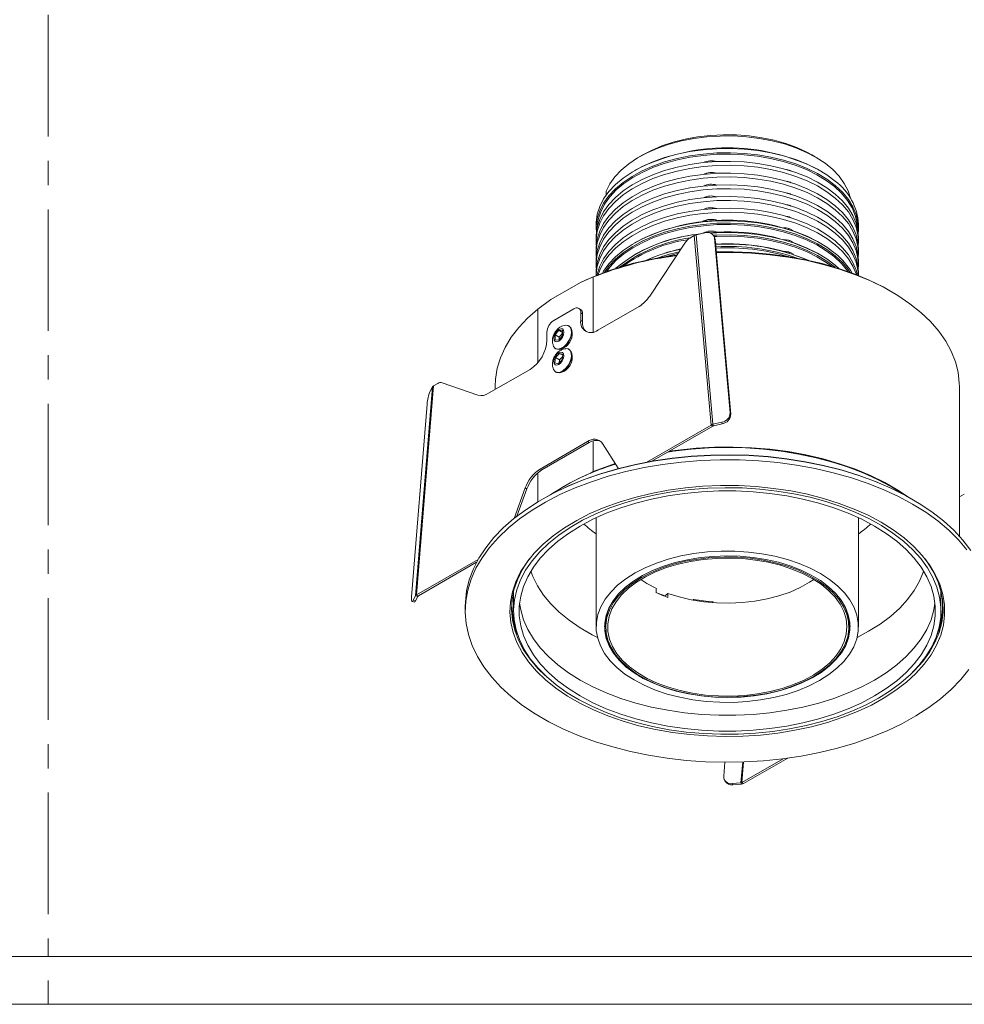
# Model space of a CAD drawing. Header units: millimetres. Extents: x 0 to 594, y 0 to 420.
# Tile 2 of 4: x 291 to 488, y 0 to 206. Entities that reach past the tile are written whole.
import ezdxf

# ---------------------------------------------------------------- set-up
doc = ezdxf.new("R2010")
doc.units = ezdxf.units.MM
doc.header["$LTSCALE"] = 2
doc.linetypes.add('CENTERX2', pattern=[20.32, 12.7, -2.54, 2.54, -2.54])
for name, color, linetype, lineweight in [('DGA-lighting', 7, 'Continuous', 0), ('DGA-quote', 251, 'Continuous', 0), ('DGA-txt', 7, 'Continuous', 0)]:
    doc.layers.add(name, color=color, linetype=linetype, lineweight=lineweight)

msp = doc.modelspace()

# ---------------------------------------------------------------- linework, layer by layer
at = {"layer": 'DGA-lighting', "linetype": 'Continuous'}
for p, q in [((421.24, 177.519), (420.533, 177.111)), ((457.309, 177.111), (456.601, 177.519)), ((419.684, 174.335), (419.543, 174.253)), ((434.258, 173.629), (434.544, 173.54)), ((458.299, 174.253), (458.157, 174.335)), ((434.258, 171.179), (434.544, 171.091)), ((451.936, 171.845), (451.987, 171.863)), ((413.585, 169.803), (413.585, 169.093)), ((413.611, 169.13), (413.611, 169.935)), ((451.936, 169.395), (451.987, 169.413)), ((434.258, 168.729), (434.544, 168.641)), ((451.936, 166.946), (451.987, 166.964)), ((434.258, 166.28), (434.544, 166.191)), ((411.521, 163.07), (411.521, 162.172)), ((436.75, 163.779), (436.903, 163.83)), ((451.936, 164.496), (451.987, 164.514)), ((466.321, 162.172), (466.321, 163.07)), ((431.991, 160.672), (431.073, 160.142)), ((431.991, 160.672), (435.527, 121.069)), ((432.393, 160.841), (434.216, 161.251)), ((435.929, 121.239), (432.393, 160.841)), ((434.258, 161.381), (434.515, 161.3)), ((436.75, 161.33), (436.903, 161.381)), ((451.722, 161.982), (451.987, 162.065)), ((411.521, 160.375), (411.521, 159.559)), ((419.684, 159.229), (419.543, 159.147)), ((422.707, 148.041), (430.19, 159.274)), ((436.317, 160.208), (436.187, 160.506)), ((436.28, 160.139), (439.539, 123.628)), ((436.41, 159.841), (436.28, 160.139)), ((436.41, 159.841), (439.67, 123.33)), ((437.007, 158.891), (436.481, 159.053)), ((436.75, 158.88), (436.903, 158.931)), ((451.722, 159.532), (451.987, 159.615)), ((458.299, 159.147), (458.157, 159.229)), ((466.321, 159.559), (466.321, 160.375)), ((411.521, 157.926), (411.521, 157.109)), ((419.684, 156.779), (419.543, 156.697)), ((451.722, 157.082), (451.987, 157.165)), ((458.299, 156.697), (458.157, 156.779)), ((466.321, 157.109), (466.321, 157.926)), ((411.521, 155.476), (411.521, 154.66)), ((462.234, 153.825), (461.492, 154.482)), ((466.321, 154.66), (466.321, 155.476)), ((411.521, 153.026), (411.521, 152.319)), ((466.321, 152.319), (466.321, 153.026)), ((408.216, 150.866), (402.026, 147.293)), ((410.927, 152.023), (408.216, 150.866)), ((410.927, 152.023), (410.927, 140.484)), ((473.221, 148.954), (472.867, 149.158)), ((402.026, 147.293), (399.316, 145.32)), ((399.316, 134.096), (399.316, 145.32)), ((402.646, 142.915), (406.889, 145.364)), ((408.242, 145.259), (407.889, 145.463)), ((408.303, 144.547), (408.303, 142.914)), ((408.657, 144.343), (408.303, 144.547)), ((408.657, 144.343), (408.657, 142.71)), ((411.839, 140.873), (420.498, 145.871)), ((408.303, 142.914), (408.657, 142.71)), ((401.232, 138.832), (401.232, 140.465)), ((403.707, 140.89), (402.929, 139.922)), ((404.485, 140.82), (403.707, 140.89)), ((404.485, 140.441), (403.707, 140.89)), ((404.485, 140.312), (403.778, 139.432)), ((404.485, 139.783), (404.485, 140.82)), ((405.86, 141.785), (405.789, 141.826)), ((406.432, 140.935), (406.301, 141.253)), ((402.929, 139.922), (402.929, 138.885)), ((403.778, 139.432), (402.929, 139.922)), ((402.929, 138.885), (403.707, 138.815)), ((403.707, 138.815), (404.485, 139.783)), ((403.778, 139.432), (403.778, 138.903)), ((403.84, 136.056), (403.004, 135.193)), ((403.039, 137.063), (403.11, 137.022)), ((403.791, 136.905), (404.132, 136.952)), ((404.543, 135.816), (403.84, 136.056)), ((404.524, 135.661), (403.84, 136.056)), ((405.86, 136.886), (405.789, 136.927)), ((406.432, 136.035), (406.301, 136.354)), ((403.004, 135.193), (402.871, 134.091)), ((402.871, 134.091), (403.574, 133.851)), ((403.853, 134.703), (403.004, 135.193)), ((403.574, 133.851), (404.41, 134.713)), ((403.853, 134.703), (403.775, 134.058)), ((404.488, 135.359), (403.853, 134.703)), ((404.41, 134.713), (404.543, 135.816)), ((389.037, 127.71), (397.697, 132.708)), ((403.039, 132.163), (403.11, 132.123)), ((403.791, 132.006), (404.132, 132.052)), ((378.462, 129.77), (377.544, 129.24)), ((379.346, 129.922), (386.829, 127.329)), ((377.313, 129.044), (373.777, 85.359)), ((377.544, 129.24), (374.008, 85.555)), ((376.828, 128.122), (377.313, 129.044)), ((390.421, 129.159), (390.421, 128.508)), ((487.421, 97.853), (487.421, 129.159)), ((372.919, 85.169), (376.178, 125.443)), ((439.539, 123.628), (439.67, 123.33)), ((437.751, 121.649), (435.929, 121.239)), ((437.882, 121.351), (437.751, 121.649)), ((435.527, 121.069), (422.127, 113.334)), ((435.88, 120.865), (423.157, 113.52)), ((435.527, 121.069), (435.88, 120.865)), ((436.059, 120.94), (435.929, 121.239)), ((437.882, 121.351), (436.059, 120.94)), ((409.722, 117.604), (399.813, 111.884)), ((410.075, 117.4), (400.167, 111.68)), ((410.075, 117.4), (409.722, 117.604)), ((410.927, 117.771), (410.927, 111.359)), ((416.142, 112.034), (412.838, 117.248)), ((399.813, 111.884), (400.167, 111.68)), ((410.927, 111.359), (410.263, 110.976)), ((399.316, 105.01), (399.316, 111.068)), ((396.697, 107.93), (394.364, 101.555)), ((397.05, 107.726), (394.967, 102.033)), ((397.05, 107.726), (396.697, 107.93)), ((404.727, 108.229), (404.621, 108.167)), ((473.221, 108.167), (473.115, 108.229)), ((400.413, 105.656), (400.2, 105.533)), ((477.641, 105.533), (477.429, 105.656)), ((488.451, 106.643), (487.421, 106.048)), ((411.521, 101.712), (411.521, 78.917)), ((466.321, 78.917), (466.321, 101.712)), ((386.862, 92.976), (374.008, 85.555)), ((386.538, 92.38), (374.362, 85.351)), ((373.777, 85.359), (373.293, 84.438)), ((373.293, 84.438), (373.775, 84.342)), ((374.259, 85.264), (373.775, 84.342)), ((374.259, 85.264), (373.777, 85.359)), ((374.362, 85.351), (374.008, 85.555)), ((394.271, 86.367), (394.271, 82.208)), ((425.867, 85.368), (423.97, 86.071)), ((426.53, 85.898), (425.792, 85.308)), ((426.53, 85.898), (426.486, 85.047)), ((435.49, 84.137), (431.922, 84.608)), ((483.571, 82.208), (483.571, 86.367)), ((373.044, 84.18), (373.526, 84.085)), ((384.171, 83.188), (384.171, 82.208)), ((435.73, 84.118), (435.729, 84.101)), ((435.729, 84.111), (435.73, 84.109)), ((435.957, 84.041), (435.956, 84.061)), ((413.521, 79.326), (413.521, 78.836)), ((464.321, 78.836), (464.321, 79.326)), ((442.315, 46.123), (451.549, 51.454)), ((438.408, 50.603), (438.172, 47.682)), ((442.137, 50.656), (441.783, 46.284)), ((441.961, 46.327), (450.633, 51.333)), ((442.312, 50.662), (441.961, 46.327)), ((438.312, 46.939), (438.442, 46.681)), ((439.96, 46.135), (441.783, 46.284)), ((439.96, 46.135), (440.09, 45.876)), ((440.09, 45.876), (441.913, 46.025)), ((441.783, 46.284), (441.913, 46.025)), ((442.315, 46.123), (441.961, 46.327))]:
    msp.add_line(p, q, dxfattribs=at)
at = {"layer": 'DGA-lighting', "linetype": 'Continuous', "flags": 128}
for points in [[(464.708, 168.417), (464.693, 168.484), (464.179, 170.059), (463.377, 171.594), (462.297, 173.071), (460.949, 174.472), (459.351, 175.783), (457.519, 176.988), (455.476, 178.073), (453.243, 179.026), (450.848, 179.837), (448.316, 180.495), (445.677, 180.993), (442.961, 181.327), (440.199, 181.491), (437.422, 181.484), (434.663, 181.306), (431.952, 180.96), (429.32, 180.448), (426.798, 179.777), (424.414, 178.955), (422.196, 177.991), (420.168, 176.896), (418.355, 175.682), (416.776, 174.364), (415.449, 172.956), (414.39, 171.474), (413.611, 169.935)], [(421.24, 177.519), (423.076, 178.479), (425.272, 179.407), (427.629, 180.192), (430.12, 180.824), (432.716, 181.297), (435.385, 181.603), (438.096, 181.74), (440.816, 181.707), (443.514, 181.502), (446.158, 181.13), (448.716, 180.594), (451.158, 179.901), (453.455, 179.059), (455.579, 178.077), (456.601, 177.519)], [(461.492, 172.038), (459.744, 173.351), (457.769, 174.551), (455.587, 175.625), (453.222, 176.562), (450.701, 177.351), (448.05, 177.984), (445.3, 178.453), (442.479, 178.754), (439.62, 178.882), (436.753, 178.838), (433.91, 178.621), (431.122, 178.233), (428.419, 177.68), (425.831, 176.966), (423.386, 176.1), (421.112, 175.091), (419.033, 173.951), (417.172, 172.691), (415.549, 171.326), (414.182, 169.87), (413.086, 168.34), (412.274, 166.752), (411.753, 165.124), (411.53, 163.474), (411.521, 163.07)], [(411.565, 161.274), (411.53, 162.575), (411.753, 164.226), (412.274, 165.854), (413.086, 167.442), (414.182, 168.972), (415.549, 170.428), (417.172, 171.793), (419.033, 173.052), (421.112, 174.193), (423.386, 175.202), (425.831, 176.068), (428.419, 176.781), (431.122, 177.335), (433.91, 177.723), (436.753, 177.94), (439.62, 177.984), (442.479, 177.855), (445.3, 177.555), (448.05, 177.086), (450.701, 176.453), (453.222, 175.664), (455.587, 174.727), (457.769, 173.653), (459.744, 172.452), (461.492, 171.14), (462.992, 169.728), (464.228, 168.235), (465.187, 166.674), (465.859, 165.065), (466.235, 163.423), (466.312, 161.768), (466.277, 161.274)], [(466.116, 162.306), (466.036, 163.251), (465.662, 164.88), (464.996, 166.478), (464.044, 168.027), (462.816, 169.51), (461.327, 170.911), (459.592, 172.214), (457.631, 173.406), (455.465, 174.472), (453.118, 175.402), (450.615, 176.185), (447.984, 176.813), (445.253, 177.279), (442.453, 177.578), (439.615, 177.706), (436.769, 177.661), (433.946, 177.446), (431.178, 177.061), (428.495, 176.511), (425.926, 175.803), (423.5, 174.943), (421.242, 173.942), (419.178, 172.81), (417.331, 171.559), (415.72, 170.204), (414.363, 168.759), (413.275, 167.24), (412.468, 165.664), (411.951, 164.048), (411.73, 162.409), (411.726, 162.306)], [(466.321, 160.375), (466.235, 161.627), (465.859, 163.268), (465.187, 164.878), (464.228, 166.438), (462.992, 167.932), (461.492, 169.343), (459.744, 170.656), (457.769, 171.856), (455.587, 172.931), (453.222, 173.868), (450.701, 174.657), (448.05, 175.289), (445.3, 175.758), (442.479, 176.059), (439.62, 176.188), (436.753, 176.143), (433.91, 175.926), (431.122, 175.539), (428.419, 174.985), (425.831, 174.271), (423.386, 173.405), (421.112, 172.396), (419.033, 171.256), (417.172, 169.996), (415.549, 168.631), (414.182, 167.176), (413.086, 165.646), (412.274, 164.058), (411.753, 162.43), (411.53, 160.779), (411.521, 160.375)], [(466.284, 158.742), (466.312, 159.155), (466.235, 160.81), (465.859, 162.452), (465.187, 164.061), (464.228, 165.622), (462.992, 167.115), (461.492, 168.527), (459.744, 169.839), (457.769, 171.04), (455.587, 172.114), (453.222, 173.051), (450.701, 173.84), (448.05, 174.473), (445.3, 174.942), (442.479, 175.243), (439.62, 175.371), (436.753, 175.327), (433.91, 175.11), (431.122, 174.722), (428.419, 174.168), (425.831, 173.455), (423.386, 172.589), (421.112, 171.58), (419.033, 170.439), (417.172, 169.18), (415.549, 167.815), (414.182, 166.359), (413.086, 164.829), (412.274, 163.241), (411.753, 161.613), (411.53, 159.962), (411.557, 158.742)], [(466.321, 157.926), (466.235, 159.177), (465.859, 160.818), (465.187, 162.428), (464.228, 163.989), (462.992, 165.482), (461.492, 166.894), (459.744, 168.206), (457.769, 169.407), (455.587, 170.481), (453.222, 171.418), (450.701, 172.207), (448.05, 172.84), (445.3, 173.309), (442.479, 173.609), (439.62, 173.738), (436.753, 173.694), (433.91, 173.477), (431.122, 173.089), (428.419, 172.535), (425.831, 171.822), (423.386, 170.956), (421.112, 169.947), (419.033, 168.806), (417.172, 167.547), (415.549, 166.182), (414.182, 164.726), (413.086, 163.196), (412.274, 161.608), (411.753, 159.98), (411.53, 158.329), (411.521, 157.926)], [(466.284, 156.293), (466.312, 156.706), (466.235, 158.361), (465.859, 160.002), (465.187, 161.612), (464.228, 163.172), (462.992, 164.666), (461.492, 166.077), (459.744, 167.39), (457.769, 168.59), (455.587, 169.665), (453.222, 170.601), (450.701, 171.39), (448.05, 172.023), (445.3, 172.492), (442.479, 172.793), (439.62, 172.922), (436.753, 172.877), (433.91, 172.66), (431.122, 172.273), (428.419, 171.719), (425.831, 171.005), (423.386, 170.139), (421.112, 169.13), (419.033, 167.99), (417.172, 166.73), (415.549, 165.365), (414.182, 163.91), (413.086, 162.379), (412.274, 160.792), (411.753, 159.164), (411.53, 157.513), (411.557, 156.293)], [(466.321, 155.476), (466.235, 156.728), (465.859, 158.369), (465.187, 159.979), (464.228, 161.539), (462.992, 163.033), (461.492, 164.444), (459.744, 165.757), (457.769, 166.957), (455.587, 168.031), (453.222, 168.968), (450.701, 169.757), (448.05, 170.39), (445.3, 170.859), (442.479, 171.16), (439.62, 171.289), (436.753, 171.244), (433.91, 171.027), (431.122, 170.639), (428.419, 170.086), (425.831, 169.372), (423.386, 168.506), (421.112, 167.497), (419.033, 166.357), (417.172, 165.097), (415.549, 163.732), (414.182, 162.276), (413.086, 160.746), (412.274, 159.159), (411.753, 157.53), (411.53, 155.88), (411.521, 155.476)], [(466.321, 153.026), (466.235, 154.278), (465.859, 155.919), (465.187, 157.529), (464.228, 159.089), (462.992, 160.583), (461.492, 161.994), (459.744, 163.307), (457.769, 164.507), (455.587, 165.582), (453.222, 166.519), (450.701, 167.308), (448.05, 167.94), (445.3, 168.41), (442.479, 168.71), (439.62, 168.839), (436.753, 168.795), (433.91, 168.577), (431.122, 168.19), (428.419, 167.636), (425.831, 166.922), (423.386, 166.056), (421.112, 165.048), (419.033, 163.907), (417.172, 162.647), (415.549, 161.282), (414.182, 159.827), (413.086, 158.297), (412.274, 156.709), (411.753, 155.081), (411.53, 153.43), (411.521, 153.026)], [(466.284, 153.843), (466.312, 154.256), (466.235, 155.911), (465.859, 157.552), (465.187, 159.162), (464.228, 160.722), (462.992, 162.216), (461.492, 163.627), (459.744, 164.94), (457.769, 166.14), (455.587, 167.215), (453.222, 168.152), (450.701, 168.941), (448.05, 169.573), (445.3, 170.043), (442.479, 170.343), (439.62, 170.472), (436.753, 170.428), (433.91, 170.21), (431.122, 169.823), (428.419, 169.269), (425.831, 168.555), (423.386, 167.689), (421.112, 166.681), (419.033, 165.54), (417.172, 164.281), (415.549, 162.915), (414.182, 161.46), (413.086, 159.93), (412.274, 158.342), (411.753, 156.714), (411.53, 155.063), (411.557, 153.843)], [(413.611, 169.935), (413.585, 169.815), (413.585, 169.803)], [(466.32, 152.319), (466.235, 153.461), (465.859, 155.103), (465.187, 156.712), (464.228, 158.273), (462.992, 159.767), (461.492, 161.178), (459.744, 162.491), (457.769, 163.691), (455.587, 164.765), (453.222, 165.702), (450.701, 166.491), (448.05, 167.124), (445.3, 167.593), (442.479, 167.894), (439.62, 168.022), (436.753, 167.978), (433.91, 167.761), (431.122, 167.373), (428.419, 166.82), (425.831, 166.106), (423.386, 165.24), (421.112, 164.231), (419.033, 163.091), (417.172, 161.831), (415.549, 160.466), (414.182, 159.01), (413.086, 157.48), (412.274, 155.892), (411.753, 154.264), (411.53, 152.614), (411.521, 152.319)], [(466.14, 152.391), (465.859, 153.47), (465.187, 155.079), (464.228, 156.64), (462.992, 158.134), (461.492, 159.545), (459.744, 160.858), (457.769, 162.058), (455.587, 163.132), (453.222, 164.069), (450.701, 164.858), (448.05, 165.491), (445.3, 165.96), (442.479, 166.261), (439.62, 166.389), (436.753, 166.345), (433.91, 166.128), (431.122, 165.74), (428.419, 165.187), (425.831, 164.473), (423.386, 163.607), (421.112, 162.598), (419.033, 161.458), (417.172, 160.198), (415.549, 158.833), (414.182, 157.377), (413.086, 155.847), (412.274, 154.259), (411.753, 152.631), (411.702, 152.391)], [(465.912, 152.481), (465.859, 152.653), (465.187, 154.263), (464.228, 155.823), (462.992, 157.317), (461.492, 158.728), (459.744, 160.041), (457.769, 161.241), (455.587, 162.316), (453.222, 163.253), (450.701, 164.042), (448.05, 164.674), (445.3, 165.143), (442.479, 165.444), (439.62, 165.573), (436.753, 165.528), (433.91, 165.311), (431.122, 164.924), (428.419, 164.37), (425.831, 163.656), (423.386, 162.79), (421.112, 161.781), (419.033, 160.641), (417.172, 159.381), (415.549, 158.016), (414.182, 156.561), (413.086, 155.031), (412.274, 153.443), (411.929, 152.481)], [(461.492, 156.932), (459.744, 158.245), (457.769, 159.445), (455.587, 160.519), (453.222, 161.456), (450.701, 162.245), (448.05, 162.878), (445.3, 163.347), (442.479, 163.648), (439.62, 163.776), (436.753, 163.732), (433.91, 163.515), (431.122, 163.127), (428.419, 162.574), (425.831, 161.86), (423.386, 160.994), (421.112, 159.985), (419.033, 158.845), (417.172, 157.585), (415.549, 156.22), (414.182, 154.764), (413.086, 153.234), (412.852, 152.834)], [(413.231, 152.974), (414.182, 154.274), (415.549, 155.73), (417.172, 157.095), (419.033, 158.355), (421.112, 159.495), (423.386, 160.504), (425.831, 161.37), (428.419, 162.084), (431.122, 162.637), (433.91, 163.025), (436.753, 163.242), (439.62, 163.287), (442.479, 163.158), (445.3, 162.857), (448.05, 162.388), (450.701, 161.755), (453.222, 160.966), (455.587, 160.029), (457.769, 158.955), (459.744, 157.755), (461.492, 156.442), (462.992, 155.031), (464.228, 153.537), (464.611, 152.974)], [(464.185, 153.128), (464.044, 153.329), (462.816, 154.812), (461.327, 156.213), (459.592, 157.516), (457.631, 158.708), (455.465, 159.774), (453.118, 160.704), (450.615, 161.488), (447.984, 162.116), (445.253, 162.581), (442.453, 162.88), (439.615, 163.008), (436.769, 162.964), (433.946, 162.748), (431.178, 162.363), (428.495, 161.814), (425.926, 161.105), (423.5, 160.245), (421.242, 159.244), (419.178, 158.112), (417.331, 156.861), (415.72, 155.506), (414.363, 154.061), (413.656, 153.128)], [(434.258, 163.83), (434.914, 163.664), (434.938, 163.66)], [(461.492, 154.482), (459.744, 155.795), (457.769, 156.995), (455.587, 158.07), (453.222, 159.007), (450.701, 159.796), (448.05, 160.428), (445.3, 160.897), (442.479, 161.198), (439.62, 161.327), (436.753, 161.282), (435.403, 161.201)], [(436.039, 160.754), (436.753, 160.792), (439.62, 160.837), (442.479, 160.708), (445.3, 160.407), (448.05, 159.938), (450.701, 159.306), (453.222, 158.517), (455.587, 157.58), (457.769, 156.505), (459.744, 155.305), (461.434, 154.04)], [(460.715, 154.256), (459.592, 155.067), (457.631, 156.258), (455.465, 157.325), (453.118, 158.255), (450.615, 159.038), (447.984, 159.666), (445.253, 160.132), (442.453, 160.43), (439.615, 160.558), (436.769, 160.514), (436.196, 160.484)], [(436.317, 160.208), (436.346, 160.134), (436.41, 159.841)], [(428.641, 156.949), (428.495, 156.914), (426.17, 156.282)], [(436.642, 157.246), (440.153, 157.268), (443.982, 157.123), (447.779, 156.801), (451.519, 156.306), (455.179, 155.639), (458.735, 154.806), (462.164, 153.812), (465.445, 152.662), (468.556, 151.365), (471.478, 149.929), (472.867, 149.158)], [(487.421, 129.159), (487.406, 129.86), (487.153, 132.095), (486.592, 134.312), (485.726, 136.496), (484.56, 138.633), (483.102, 140.709), (481.361, 142.711), (479.348, 144.627), (477.076, 146.443), (474.56, 148.149), (471.816, 149.733), (468.861, 151.186), (465.715, 152.497), (462.397, 153.659), (458.928, 154.664), (455.332, 155.506), (451.63, 156.179), (447.847, 156.679), (444.007, 157.003), (440.134, 157.149), (436.652, 157.127)], [(399.316, 145.32), (397.204, 143.44), (395.36, 141.469), (393.794, 139.419), (392.518, 137.303), (391.538, 135.135), (390.862, 132.929), (390.494, 130.699), (390.421, 129.159)], [(405.18, 141.95), (405.608, 141.906), (406.042, 141.612), (406.299, 141.084), (406.352, 140.378), (406.195, 139.57), (405.845, 138.749), (405.34, 138.004), (404.734, 137.414), (404.094, 137.045), (403.489, 136.935), (402.983, 137.097), (402.633, 137.514), (402.617, 137.549)], [(403.707, 141.077), (404.113, 141.218), (404.457, 141.151), (404.687, 140.887), (404.768, 140.465), (404.687, 139.949), (404.457, 139.419), (404.113, 138.955), (403.707, 138.628), (403.301, 138.487), (402.957, 138.553), (402.727, 138.818), (402.646, 139.24), (402.727, 139.755), (402.957, 140.286), (403.301, 140.75), (403.707, 141.077)], [(404.485, 137.158), (405.116, 137.644), (405.679, 138.321), (406.113, 139.115), (406.37, 139.94), (406.423, 140.708), (406.265, 141.333), (405.915, 141.75), (405.86, 141.785)], [(405.165, 137.05), (405.666, 136.986), (406.081, 136.663), (406.316, 136.11), (406.344, 135.388), (406.164, 134.575), (405.793, 133.758), (405.273, 133.027), (404.66, 132.46), (404.021, 132.119), (403.424, 132.041), (402.934, 132.234), (402.605, 132.678), (402.605, 132.678)], [(402.72, 133.935), (402.646, 134.363), (402.734, 134.88), (402.97, 135.409), (403.318, 135.868), (403.726, 136.189), (404.13, 136.321), (404.47, 136.244), (404.694, 135.972), (404.767, 135.544), (404.68, 135.026), (404.444, 134.497), (404.096, 134.038), (403.688, 133.718), (403.284, 133.586), (402.944, 133.662), (402.72, 133.935)], [(403.11, 132.123), (403.233, 132.063), (403.783, 132.005), (404.41, 132.217), (405.045, 132.678), (405.62, 133.336), (406.071, 134.121), (406.35, 134.947), (406.427, 135.725), (406.294, 136.371)], [(404.768, 137.183), (404.158, 136.956), (404.132, 136.952)], [(406.294, 136.371), (405.965, 136.815), (405.86, 136.886)], [(475.789, 106.564), (473.216, 108.171), (470.419, 109.663), (467.428, 111.024), (464.262, 112.245), (460.939, 113.32), (457.481, 114.24), (453.908, 115.001), (450.243, 115.598), (446.508, 116.027), (442.726, 116.285), (438.921, 116.371), (435.116, 116.285), (431.334, 116.027), (427.599, 115.598), (426.471, 115.433)], [(426.548, 115.478), (427.634, 115.636), (431.357, 116.064), (435.127, 116.321), (438.921, 116.407), (442.714, 116.321), (446.484, 116.064), (450.208, 115.636), (453.862, 115.041), (457.424, 114.282), (460.871, 113.365), (464.184, 112.294), (467.34, 111.076), (470.322, 109.72), (473.109, 108.232), (473.115, 108.229)], [(476.598, 106.126), (474.56, 107.485), (471.816, 109.069), (468.861, 110.522), (465.715, 111.833), (462.397, 112.995), (458.928, 114), (455.332, 114.842), (451.63, 115.515), (447.847, 116.015), (444.007, 116.339), (440.134, 116.485), (436.254, 116.451), (432.391, 116.239), (428.569, 115.849), (426.758, 115.599)], [(489.789, 94.877), (488.154, 97.014), (486.251, 99.075), (484.089, 101.05), (481.681, 102.927), (479.039, 104.696), (476.178, 106.348), (473.113, 107.873), (469.862, 109.263), (466.442, 110.511), (462.871, 111.61), (459.17, 112.553), (455.358, 113.336), (451.456, 113.955), (447.486, 114.405), (443.469, 114.685), (439.427, 114.793), (435.382, 114.728), (431.357, 114.491), (427.373, 114.083), (423.452, 113.507), (419.615, 112.764), (415.884, 111.86), (412.279, 110.8), (408.82, 109.589), (405.524, 108.233), (402.411, 106.741), (399.498, 105.12), (396.8, 103.379), (394.332, 101.529), (392.107, 99.577), (390.138, 97.537), (388.436, 95.418), (387.009, 93.232), (385.866, 90.991), (385.012, 88.708), (384.453, 86.395), (384.192, 84.064), (384.171, 83.188)], [(489.406, 69.978), (487.703, 67.859), (485.735, 65.818), (483.51, 63.867), (481.042, 62.016), (478.344, 60.276), (475.43, 58.655), (472.317, 57.162), (469.022, 55.807), (465.562, 54.596), (461.957, 53.535), (458.226, 52.632), (454.39, 51.889), (450.469, 51.312), (446.485, 50.905), (442.46, 50.668), (438.415, 50.603), (434.373, 50.711), (430.356, 50.991), (426.386, 51.441), (422.484, 52.059), (418.672, 52.843), (414.971, 53.786), (411.4, 54.885), (407.98, 56.133), (404.728, 57.523), (401.664, 59.048), (398.803, 60.7), (396.161, 62.469), (393.752, 64.346), (391.59, 66.32), (389.687, 68.382), (388.053, 70.519), (386.696, 72.719), (385.625, 74.972), (384.845, 77.264), (384.36, 79.583), (384.173, 81.916), (384.285, 84.251), (384.696, 86.575), (385.403, 88.874), (386.402, 91.138), (387.687, 93.353), (389.253, 95.507), (391.09, 97.588), (393.188, 99.585), (395.536, 101.487), (398.121, 103.284), (400.929, 104.966), (403.944, 106.524), (407.15, 107.949), (410.53, 109.233), (414.065, 110.37), (417.735, 111.352), (421.522, 112.176), (425.403, 112.836), (429.358, 113.329), (433.366, 113.651), (437.403, 113.802), (441.449, 113.781), (445.482, 113.587), (449.478, 113.221), (453.417, 112.686), (457.276, 111.985), (461.036, 111.121), (464.674, 110.1), (468.172, 108.925), (471.51, 107.605), (474.67, 106.147), (477.635, 104.557)], [(400.413, 105.656), (402.611, 106.857), (405.707, 108.341), (408.985, 109.689), (412.425, 110.894), (416.011, 111.948), (419.721, 112.847), (423.537, 113.585), (427.436, 114.159), (431.398, 114.565), (435.401, 114.8), (439.424, 114.865), (443.444, 114.757), (447.439, 114.479), (451.387, 114.031), (455.268, 113.416), (459.059, 112.637), (462.74, 111.699), (466.291, 110.606), (469.693, 109.365), (472.926, 107.982), (475.974, 106.466), (477.429, 105.656)], [(415.518, 113.019), (414.183, 112.578), (410.927, 111.359)], [(471.056, 100.759), (473.569, 99.185), (475.851, 97.499), (477.887, 95.71), (479.663, 93.832), (481.169, 91.876), (482.393, 89.856), (483.329, 87.785), (483.968, 85.677), (484.308, 83.545), (484.346, 81.405), (484.081, 79.27), (483.516, 77.155), (482.655, 75.074), (481.502, 73.04), (480.066, 71.066), (478.356, 69.167), (476.383, 67.355), (474.161, 65.642), (471.705, 64.039), (469.031, 62.557), (466.156, 61.205), (463.1, 59.994), (459.883, 58.93), (456.526, 58.021), (453.053, 57.273), (449.485, 56.691), (445.847, 56.279), (442.163, 56.039), (438.457, 55.974), (434.755, 56.083), (431.08, 56.366), (427.457, 56.821), (423.911, 57.445), (420.464, 58.233), (417.141, 59.181), (413.962, 60.283), (410.949, 61.53), (408.123, 62.915), (405.501, 64.429), (403.102, 66.06), (400.941, 67.799), (399.033, 69.635), (397.391, 71.553), (396.025, 73.543), (394.944, 75.59), (394.156, 77.681), (393.666, 79.803), (393.477, 81.94), (393.59, 84.08), (394.005, 86.206), (394.719, 88.306), (395.727, 90.366), (397.023, 92.371), (398.597, 94.309), (400.44, 96.166), (402.539, 97.93), (404.88, 99.59), (407.448, 101.134), (410.225, 102.552), (413.192, 103.834), (416.332, 104.973), (419.621, 105.96), (423.039, 106.789), (426.563, 107.455), (430.168, 107.952), (433.832, 108.279), (437.53, 108.431), (441.238, 108.409), (444.929, 108.213), (448.581, 107.844), (452.169, 107.304), (455.668, 106.597), (459.056, 105.728), (462.31, 104.702), (465.408, 103.527), (468.33, 102.21), (471.056, 100.759)], [(470.493, 63.982), (467.815, 62.557), (464.944, 61.262), (461.9, 60.108), (458.703, 59.1), (455.375, 58.246), (451.937, 57.551), (448.412, 57.021), (444.824, 56.658), (441.197, 56.466), (437.555, 56.444), (433.922, 56.594), (430.322, 56.915), (426.779, 57.403), (423.317, 58.057), (419.959, 58.872), (416.727, 59.842), (413.643, 60.96), (410.727, 62.22), (407.999, 63.614), (405.477, 65.13), (403.177, 66.761), (401.115, 68.494), (399.304, 70.319), (397.757, 72.223), (396.484, 74.193), (395.494, 76.216), (394.792, 78.28), (394.385, 80.369), (394.273, 82.471), (394.459, 84.571), (394.94, 86.655), (395.715, 88.71), (396.776, 90.721), (398.119, 92.676), (399.732, 94.561), (401.607, 96.364), (403.73, 98.073), (406.087, 99.676), (408.663, 101.162), (411.44, 102.523), (414.399, 103.749), (417.522, 104.831), (420.788, 105.763), (424.174, 106.537), (427.658, 107.15), (431.217, 107.597), (434.828, 107.875), (438.465, 107.982), (442.106, 107.918), (445.726, 107.683), (449.3, 107.278), (452.805, 106.706), (456.218, 105.971), (459.515, 105.078), (462.676, 104.033), (465.679, 102.843), (468.503, 101.515), (471.131, 100.059), (473.544, 98.484), (475.727, 96.8), (477.665, 95.02), (479.345, 93.154), (480.756, 91.216), (481.888, 89.217), (482.735, 87.172), (483.29, 85.094), (483.55, 82.997), (483.513, 80.894), (483.179, 78.8), (482.55, 76.729), (481.632, 74.694), (480.429, 72.709), (478.949, 70.788), (477.204, 68.942), (475.203, 67.185), (472.962, 65.528), (470.493, 63.982)], [(469.68, 64.451), (467.035, 63.045), (464.198, 61.771), (461.188, 60.635), (458.026, 59.648), (454.733, 58.814), (451.333, 58.14), (447.848, 57.63), (444.301, 57.289), (440.718, 57.117), (437.123, 57.117), (433.54, 57.289), (429.994, 57.63), (426.509, 58.14), (423.108, 58.814), (419.816, 59.648), (416.654, 60.635), (413.644, 61.771), (410.807, 63.045), (408.162, 64.451), (405.727, 65.978), (403.518, 67.616), (401.552, 69.353), (399.841, 71.179), (398.397, 73.08), (397.229, 75.043), (396.347, 77.055), (395.755, 79.102), (395.458, 81.17), (395.458, 83.246), (395.755, 85.314), (396.347, 87.361), (397.229, 89.373), (398.397, 91.336), (399.841, 93.237), (401.552, 95.062), (403.518, 96.8), (405.727, 98.438), (408.162, 99.965), (410.807, 101.371), (413.644, 102.645), (416.654, 103.781), (419.816, 104.768), (423.108, 105.602), (426.509, 106.276), (429.994, 106.785), (433.54, 107.127), (437.123, 107.298), (440.718, 107.298), (444.301, 107.127), (447.848, 106.785), (451.333, 106.276), (454.733, 105.602), (458.026, 104.768), (461.188, 103.781), (464.198, 102.645), (467.035, 101.371), (469.68, 99.965), (472.115, 98.438), (474.323, 96.8), (476.29, 95.062), (478.001, 93.237), (479.445, 91.336), (480.612, 89.373), (481.495, 87.361), (482.087, 85.314), (482.384, 83.246), (482.384, 81.17), (482.087, 79.102), (481.495, 77.055), (480.612, 75.043), (479.445, 73.08), (478.001, 71.179), (476.29, 69.353), (474.323, 67.616), (472.115, 65.978), (469.68, 64.451)], [(477.635, 104.557), (480.388, 102.846), (482.915, 101.021), (485.202, 99.094), (487.236, 97.075), (489.006, 94.974)], [(412.489, 83.085), (411.879, 81.467), (411.566, 79.821), (411.552, 78.166), (411.838, 76.518), (412.421, 74.897), (413.294, 73.32), (414.447, 71.804), (415.869, 70.367), (417.544, 69.022), (419.453, 67.787), (421.575, 66.673), (423.887, 65.693), (426.364, 64.858), (428.978, 64.178), (431.701, 63.659), (434.504, 63.306), (437.355, 63.125), (440.223, 63.117), (443.076, 63.283), (445.885, 63.619), (448.616, 64.123), (451.242, 64.789), (453.733, 65.61), (456.061, 66.577), (458.202, 67.679), (460.131, 68.904), (461.828, 70.238), (463.274, 71.668), (464.453, 73.177), (465.353, 74.75), (465.962, 76.367), (466.276, 78.013), (466.29, 79.669), (466.004, 81.316), (465.421, 82.937), (464.548, 84.514), (463.394, 86.03), (461.972, 87.468), (460.298, 88.812), (458.389, 90.048), (456.267, 91.162), (453.955, 92.141), (451.478, 92.976), (448.864, 93.657), (446.14, 94.176), (443.338, 94.528), (440.487, 94.709), (437.619, 94.717), (434.765, 94.552), (431.957, 94.216), (429.225, 93.712), (426.6, 93.045), (424.109, 92.225), (421.781, 91.258), (419.64, 90.156), (417.711, 88.931), (416.014, 87.596), (414.568, 86.166), (413.388, 84.657), (412.489, 83.085)], [(397.593, 93.121), (397.342, 92.784), (396.057, 90.794), (395.056, 88.75), (394.348, 86.666), (393.936, 84.555), (393.823, 82.432), (394.011, 80.311), (394.497, 78.206), (395.279, 76.13), (396.352, 74.099), (397.707, 72.124), (399.338, 70.22), (400.875, 68.717)], [(414.177, 82.819), (413.592, 81.252), (413.303, 79.657), (413.315, 78.054), (413.626, 76.46), (414.235, 74.896), (415.133, 73.379), (416.309, 71.927), (417.751, 70.556), (419.441, 69.284), (421.36, 68.125), (423.484, 67.092), (425.789, 66.198), (428.248, 65.452), (430.833, 64.865), (433.512, 64.443), (436.255, 64.19), (439.028, 64.11), (441.801, 64.204), (444.54, 64.47), (447.213, 64.905), (449.789, 65.505), (452.237, 66.262), (454.529, 67.167), (456.638, 68.21), (458.54, 69.379), (460.211, 70.659), (461.633, 72.036), (462.789, 73.494), (463.664, 75.016), (464.25, 76.583), (464.539, 78.178), (464.527, 79.781), (464.215, 81.374), (463.607, 82.939), (462.709, 84.456), (461.532, 85.908), (460.09, 87.278), (458.4, 88.551), (456.482, 89.71), (454.358, 90.743), (452.052, 91.637), (449.593, 92.382), (447.009, 92.969), (444.33, 93.392), (441.587, 93.645), (438.813, 93.725), (436.041, 93.631), (433.302, 93.365), (430.629, 92.93), (428.053, 92.33), (425.605, 91.573), (423.313, 90.668), (421.203, 89.625), (419.302, 88.456), (417.63, 87.176), (416.209, 85.798), (415.053, 84.34), (414.177, 82.819)], [(424.056, 66.946), (426.37, 66.088), (428.832, 65.379), (431.411, 64.828), (434.078, 64.441), (436.803, 64.224), (439.552, 64.177), (442.293, 64.302), (444.996, 64.598), (447.627, 65.061), (450.155, 65.685), (452.552, 66.463), (454.79, 67.386), (456.841, 68.444), (458.682, 69.623), (460.292, 70.911), (461.651, 72.291), (462.743, 73.748), (463.556, 75.265), (464.081, 76.824), (464.31, 78.406), (464.242, 79.993), (463.876, 81.567), (463.219, 83.108), (462.276, 84.6), (461.06, 86.024), (459.584, 87.363), (457.865, 88.603), (455.925, 89.728), (453.785, 90.726), (451.471, 91.584), (449.01, 92.292), (446.431, 92.843), (443.763, 93.23), (441.039, 93.448), (438.29, 93.494), (435.548, 93.369), (432.846, 93.073), (430.215, 92.611), (427.686, 91.986), (425.289, 91.208), (423.052, 90.285), (421.001, 89.227), (419.159, 88.048), (417.55, 86.76), (416.191, 85.38), (415.099, 83.923), (414.285, 82.406), (413.761, 80.848), (413.532, 79.266), (413.6, 77.678), (413.965, 76.105), (414.623, 74.563), (415.566, 73.072), (416.782, 71.648), (418.258, 70.308), (419.976, 69.068), (421.917, 67.943), (424.056, 66.946)], [(424.291, 67.133), (426.609, 66.275), (429.078, 65.569), (431.666, 65.025), (434.341, 64.648), (437.073, 64.443), (439.827, 64.413), (442.57, 64.558), (445.268, 64.876), (447.89, 65.364), (450.403, 66.016), (452.776, 66.823), (454.981, 67.775), (456.991, 68.862), (458.782, 70.07), (460.332, 71.385), (461.622, 72.79), (462.636, 74.268), (463.362, 75.802), (463.792, 77.373), (463.92, 78.961), (463.744, 80.548), (463.267, 82.114), (462.495, 83.64), (461.436, 85.108), (460.104, 86.5), (458.515, 87.799), (456.688, 88.989), (454.646, 90.055), (452.412, 90.986), (450.015, 91.769), (447.483, 92.395), (444.847, 92.856), (442.139, 93.148), (439.393, 93.265), (436.64, 93.208), (433.915, 92.976), (431.251, 92.572), (428.68, 92.001), (426.233, 91.271), (423.94, 90.39), (421.83, 89.368), (419.926, 88.219), (418.253, 86.956), (416.831, 85.594), (415.678, 84.15), (414.806, 82.642), (414.227, 81.087), (413.948, 79.505), (413.972, 77.915), (414.298, 76.337), (414.924, 74.788), (415.841, 73.289), (417.038, 71.857), (418.501, 70.509), (420.212, 69.263), (422.149, 68.133), (424.291, 67.133)], [(476.966, 68.717), (478.055, 69.757), (479.752, 71.641), (481.177, 73.599), (482.321, 75.618), (483.177, 77.684), (483.737, 79.783), (484, 81.901), (483.962, 84.025), (483.625, 86.14), (482.99, 88.232), (482.062, 90.287), (480.847, 92.292), (480.249, 93.121)], [(397.875, 90.524), (398.279, 89.433), (399.245, 87.463), (400.497, 85.548), (402.026, 83.701), (403.821, 81.935), (405.868, 80.264), (408.154, 78.699), (410.662, 77.251), (411.799, 76.67)], [(420.842, 88.804), (422.118, 87.971), (424.097, 86.912)], [(426.53, 85.898), (428.894, 85.148), (431.393, 84.56), (433.993, 84.143), (436.659, 83.902), (439.355, 83.841), (442.046, 83.96), (444.694, 84.258), (447.266, 84.731), (449.725, 85.372), (452.039, 86.173), (454.177, 87.123), (456.111, 88.21), (456.999, 88.804)], [(466.043, 76.67), (468.46, 77.96), (470.859, 79.467), (473.028, 81.087), (474.951, 82.807), (476.614, 84.615), (478.005, 86.498), (479.116, 88.442), (479.936, 90.433), (479.966, 90.524)], [(424.053, 86.06), (424.09, 86.776), (424.097, 86.912)], [(372.919, 85.169), (372.902, 84.855), (372.905, 84.59), (372.928, 84.386), (372.971, 84.248), (373.032, 84.184), (373.107, 84.195), (373.195, 84.28), (373.293, 84.438)], [(469.68, 67.768), (467.035, 66.362), (464.198, 65.088), (461.188, 63.952), (458.026, 62.965), (454.733, 62.131), (451.333, 61.457), (447.848, 60.947), (444.301, 60.606), (440.718, 60.434), (437.123, 60.434), (433.54, 60.606), (429.994, 60.947), (426.509, 61.457), (423.108, 62.131), (419.816, 62.965), (416.654, 63.952), (413.644, 65.088), (410.807, 66.362), (408.162, 67.768), (405.727, 69.295), (403.518, 70.933), (401.552, 72.671), (399.841, 74.496), (398.397, 76.397), (397.229, 78.36), (396.347, 80.372), (395.755, 82.419), (395.516, 83.866)], [(482.326, 83.866), (482.087, 82.419), (481.495, 80.372), (480.612, 78.36), (479.445, 76.397), (478.001, 74.496), (476.29, 72.671), (474.323, 70.933), (472.115, 69.295), (469.68, 67.768)]]:
    msp.add_lwpolyline(points, dxfattribs=at)
at = {"layer": 'DGA-lighting', "linetype": 'Continuous'}
for centre, radius, start, end in [((438.921, 137.331), 41.705, 62.53214, 117.46786), ((435.593, 172.33), 3.971, 73.68473, 115.10872), ((435.593, 169.88), 3.971, 73.68473, 115.10872), ((450.817, 171.1), 3.418, 64.27074, 81.50593), ((435.593, 167.431), 3.971, 73.68473, 115.10872), ((450.817, 168.65), 3.418, 64.27074, 81.50593), ((454.392, 162.431), 11.946, 3.06784, 53.53692), ((435.593, 164.981), 3.971, 73.68473, 115.10872), ((450.817, 166.2), 3.418, 64.27074, 81.50593), ((450.817, 163.751), 3.418, 64.27074, 81.50593), ((435.593, 162.531), 3.971, 73.68473, 115.10872), ((450.817, 161.301), 3.418, 64.27074, 81.50593), ((438.921, 122.225), 41.705, 62.53214, 117.46786), ((435.589, 160.379), 3.695, 67.43174, 121.36175), ((435.798, 129.323), 31.751, 95.42808, 129.44264), ((437.09, 125.046), 36.193, 96.07905, 118.74548), ((432.634, 159.708), 1.159, 102.00821, 123.70923), ((435.586, 157.874), 3.746, 67.71515, 118.99763), ((434.77, 159.808), 1.546, 12.36149, 111.00238), ((439.313, 121.017), 40.423, 62.21335, 95.71958), ((450.845, 159.166), 3.121, 52.96584, 92.81083), ((435.645, 128.684), 31.828, 98.09028, 127.18794), ((435.162, 129.635), 30.52, 98.509, 126.22302), ((432.528, 157.777), 2.776, 121.6027, 147.37748), ((439.237, 117.143), 41.815, 66.45685, 93.75705), ((439.184, 116.406), 42.499, 66.87757, 93.6197), ((450.845, 156.716), 3.121, 52.96584, 92.81083), ((436.343, 90.288), 66.789, 96.81992, 114.90545), ((436.815, 87.176), 69.823, 96.98007, 111.76283), ((436.834, 122.614), 36.096, 102.07664, 114.435), ((436.855, 122.168), 36.497, 102.02599, 114.07267), ((437.329, 119.907), 38.328, 102.75463, 109.80224), ((439.072, 114.495), 43.911, 70.82161, 93.29898), ((438.97, 113.305), 44.814, 73.53539, 93.07006), ((450.845, 154.267), 3.121, 52.96584, 92.81083), ((452.091, 145.365), 14.905, 30.07547, 50.89918), ((416.861, 151.783), 6.941, 301.60275, 327.3774), ((407.441, 144.687), 0.873, 350.78596, 129.20328), ((407.675, 144.451), 0.987, 353.74075, 54.94704), ((404.302, 140.326), 3.074, 122.60548, 177.39452), ((410.458, 142.565), 2.184, 170.78598, 309.20327), ((411.246, 142.479), 2.6, 174.90787, 228.45339), ((403.106, 140.165), 3.413, 299.12395, 13.03756), ((393.556, 139.181), 7.684, 302.60549, 357.39451), ((403.686, 138.212), 1.323, 244.16766, 307.14277), ((403.224, 135.23), 3.305, 285.95752, 14.38509), ((379.072, 128.869), 1.088, 75.44762, 124.0954), ((384.472, 124.85), 8.315, 156.82424, 175.90675), ((377.724, 128.794), 0.481, 111.91142, 148.66805), ((387.512, 129.962), 2.721, 255.4478, 304.09529), ((437.441, 123.726), 2.1, 278.49094, 357.31588), ((437.572, 123.428), 2.1, 278.49084, 357.31598), ((436.17, 120.105), 1.159, 102.0089, 123.70837), ((436.166, 120.437), 0.515, 102.00862, 123.70794), ((411.109, 115.927), 2.176, 37.37132, 129.60823), ((411.569, 115.274), 2.598, 71.53386, 125.10365), ((403.979, 105.396), 7.71, 122.69898, 160.80971), ((404.332, 105.192), 7.71, 122.69898, 160.80971), ((430.975, 62.548), 52.668, 106.99244, 123.30761), ((431.919, 60.434), 54.989, 107.29646, 119.63764), ((426.594, 120.138), 26.506, 228.16662, 235.34304), ((451.248, 120.138), 26.506, 304.65696, 311.83338), ((374.188, 85.109), 0.481, 111.91238, 148.6673), ((374.442, 85.153), 0.214, 111.9128, 148.66792), ((409.234, 83.604), 15.312, 175.4525, 196.96992), ((435.806, 110.844), 27.429, 244.62855, 250.13547), ((468.645, 83.6), 15.274, 343.00348, 4.5741), ((373.435, 84.422), 0.349, 285.04083, 346.79738), ((409.685, 83.523), 15.867, 181.65323, 202.99101), ((422.801, 79.232), 9.281, 146.67846, 179.42228), ((454.904, 79.19), 9.418, 0.82207, 33.07719), ((468.211, 83.511), 15.812, 336.97156, 358.3842), ((422.634, 79.439), 9.366, 181.941, 210.11145), ((455.23, 79.432), 9.343, 329.85341, 358.09415), ((439.686, 47.624), 1.515, 177.81975, 280.42946), ((439.858, 47.491), 1.632, 209.77887, 278.16767), ((441.748, 46.815), 0.533, 273.734, 293.60147), ((441.835, 47.222), 1.199, 273.73455, 293.60086)]:
    msp.add_arc(centre, radius, start, end, dxfattribs=at)
for points, knots in [([(404.073, 141.596), (403.897, 141.48), (403.497, 141.214), (402.982, 140.613), (402.569, 139.845), (402.368, 139.019), (402.365, 138.238), (402.538, 137.781), (402.618, 137.571)], [0, 0, 0, 0, 0.1363104, 0.3114943, 0.4998212, 0.6834693, 0.8543649, 1, 1, 1, 1]), ([(405.18, 141.943), (404.972, 141.915), (404.583, 141.862), (404.235, 141.681), (404.073, 141.596)], [0, 0, 0, 0, 0.53409893, 1, 1, 1, 1]), ([(405.158, 137.031), (404.99, 137.012), (404.593, 136.969), (404.005, 136.686), (403.408, 136.226), (402.886, 135.572), (402.51, 134.781), (402.352, 133.957), (402.394, 133.257), (402.533, 132.869), (402.587, 132.718)], [0, 0, 0, 0, 0.0882467, 0.2093058, 0.3386191, 0.4814062, 0.6358814, 0.7831344, 0.9156943, 1, 1, 1, 1]), ([(431.922, 84.608), (431.915, 84.609), (431.902, 84.611), (431.876, 84.611), (431.843, 84.605), (431.811, 84.591), (431.801, 84.576), (431.796, 84.569)], [0, 0, 0, 0, 0.12661676, 0.25120443, 0.50059267, 0.75177174, 1, 1, 1, 1]), ([(435.871, 84.107), (435.8, 84.112), (435.673, 84.122), (435.546, 84.133), (435.49, 84.137)], [0, 0, 0, 0, 0.5599994, 1, 1, 1, 1]), ([(435.871, 84.107), (435.884, 84.105), (435.91, 84.101), (435.94, 84.085), (435.955, 84.068), (435.959, 84.052), (435.958, 84.045), (435.957, 84.041)], [0, 0, 0, 0, 0.2483695, 0.4997258, 0.7489656, 0.8734269, 1, 1, 1, 1])]:
    msp.add_open_spline(points, degree=3, knots=knots, dxfattribs=at)
at = {"layer": 'DGA-quote', "linetype": 'CENTERX2'}
msp.add_lwpolyline([(297, 410), (297, 10)], dxfattribs=at)
at = {"layer": 'DGA-txt'}
for points in [[(0, 0), (594, 0), (594, 420), (0, 420)], [(10, 10), (584, 10), (584, 410), (10, 410)]]:
    msp.add_lwpolyline(points, close=True, dxfattribs=at)
msp.add_lwpolyline([(297, 0), (297, 5)], dxfattribs=at)

doc.saveas('drawing.dxf')
